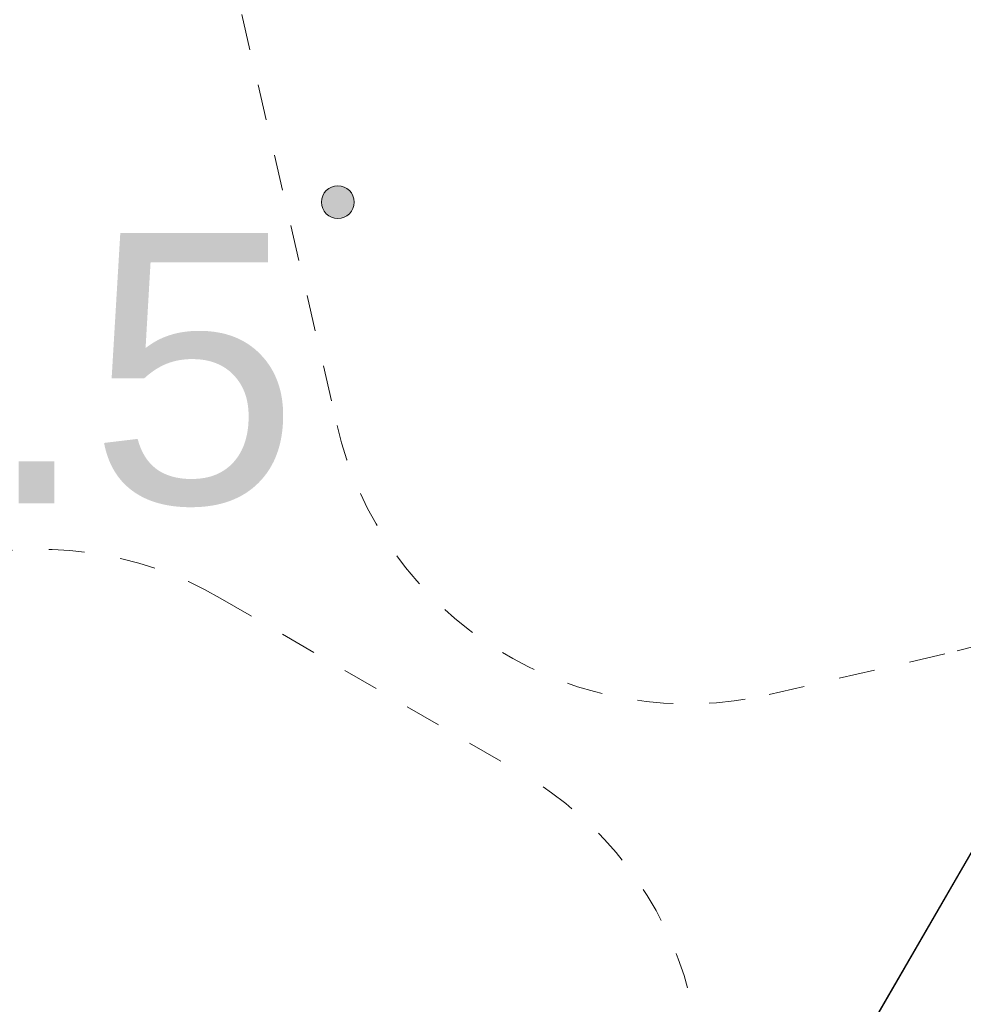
# Model space of a CAD drawing. Extents: x 5477758 to 5478338, y 5918274 to 5918502.
# Tile 74 of 121: x 5477950.65 to 5477953.27, y 5918456.73 to 5918459.46. Entities that reach past the tile are written whole.
import ezdxf
from ezdxf.enums import TextEntityAlignment as Align

# ---------------------------------------------------------------- set-up
doc = ezdxf.new("R2010")
doc.units = 0
doc.linetypes.add('DASHED', pattern=[19.05, 12.7, -6.35])
doc.linetypes.add('PRZER1-1', pattern=[2, 1, -1])
doc.layers.get('0').update_dxf_attribs({"color": 8, "linetype": 'CONTINUOUS', "lineweight": 13})
for name, color, linetype, lineweight in [('0_granica 10m od okien', 8, 'CONTINUOUS', 0), ('0_PROJEKTOWANE OGRODZENIE', 8, 'CONTINUOUS', 0), ('0_PROJEKTOWANE ZABAWKI', 8, 'CONTINUOUS', 0), ('OT_Rzedna', 8, 'CONTINUOUS', 18), ('wysokosci', 8, 'CONTINUOUS', 18)]:
    doc.layers.add(name, color=color, linetype=linetype, lineweight=lineweight)
doc.styles.add('GEO-INFO', font='arial.ttf')

# ---------------------------------------------------------------- blocks, each defined once
blk = doc.blocks.new('OTRN')
at = {"linetype": 'Continuous', "lineweight": 13}
blk.add_hatch(color=0, dxfattribs=at).paths.add_polyline_path([(0, -0.0906, 1), (0, 0.0906, 1)])
at = {"color": 0, "linetype": 'Continuous', "lineweight": 13}
blk.add_circle((0, 0), 0.0906, dxfattribs=at)
blk = doc.blocks.new('zw$CEC1')
at = {"linetype": 'DASHED', "ltscale": 0.01}
blk.add_lwpolyline([(1162.09, -935.75, 0.152476), (1247.43, -909.1), (1383, -815.31, 0.059025), (1409.46, -791.95), (1526.65, -791.95, 0.414214), (1626.65, -691.95), (1626.65, -638.33, 0.414214), (1526.65, -538.33), (1409.46, -538.33, 0.094502), (1364.81, -504.21), (1271.05, -457.26, 0.116569), (1203.9, -441.39), (1040.96, -441.39, 0.016993), (1030.77, -441.74), (944.86, -447.59, 0.394444), (805.05, -597.24), (805.05, -732.61, 0.302922), (897.43, -871.1), (1025.15, -924.24, 0.098884), (1082.77, -935.75)], format="xyb", close=True, dxfattribs=at)
blk = doc.blocks.new('zw$1409')
at = {"linetype": 'DASHED', "lineweight": 0, "ltscale": 0.01}
blk.add_lwpolyline([(34.57, 102.57), (158.85, 102.57, -0.414214), (258.85, 2.57), (258.85, -94.13, -0.414214), (158.85, -194.13), (34.57, -194.13, -0.414214), (-65.43, -94.13), (-65.43, 2.57, -0.414214)], format="xyb", close=True, dxfattribs=at)

msp = doc.modelspace()

# ---------------------------------------------------------------- linework, layer by layer
at = {"layer": '0_granica 10m od okien', "linetype": 'PRZER1-1', "lineweight": 30}
msp.add_lwpolyline([(5477938.9417, 5918432.3715), (5477955.6004, 5918461.1425)], dxfattribs=at)
at = {"layer": '0_PROJEKTOWANE OGRODZENIE', "lineweight": 30}
msp.add_lwpolyline([(5477942.9595, 5918453.4551), (5477950.6916, 5918466.8889), (5477956.8688, 5918463.3368), (5477947.851, 5918447.7585), (5477943.4347, 5918450.298), (5477943.2993, 5918450.3759), (5477942.9595, 5918453.4552)], dxfattribs=at)

# ---------------------------------------------------------------- block references
at = {"lineweight": -2, "xscale": 0.01, "yscale": 0.01, "zscale": 0.01, "rotation": 239.8257003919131}
msp.add_blockref('zw$1409', (5477951.6928, 5918456.8213), dxfattribs=at)
at = {"layer": '0_PROJEKTOWANE ZABAWKI', "xscale": 0.009981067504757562, "yscale": 0.009981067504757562, "zscale": 0.009981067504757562, "rotation": 283.0720937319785}
msp.add_blockref('zw$CEC1', (5477955.7854, 5918474.9692), dxfattribs=at)
at = {"layer": 'OT_Rzedna', "linetype": 'Continuous', "xscale": 0.5, "yscale": 0.5, "zscale": 0.5}
msp.add_blockref('OTRN', (5477951.534, 5918458.958), dxfattribs=at)

# ---------------------------------------------------------------- texts
at = {"layer": 'wysokosci', "style": 'GEO-INFO'}
msp.add_text('5.5', height=0.75, dxfattribs=at).set_placement((5477949.9699, 5918458.8725), align=Align.TOP_LEFT)

doc.saveas('drawing.dxf')
